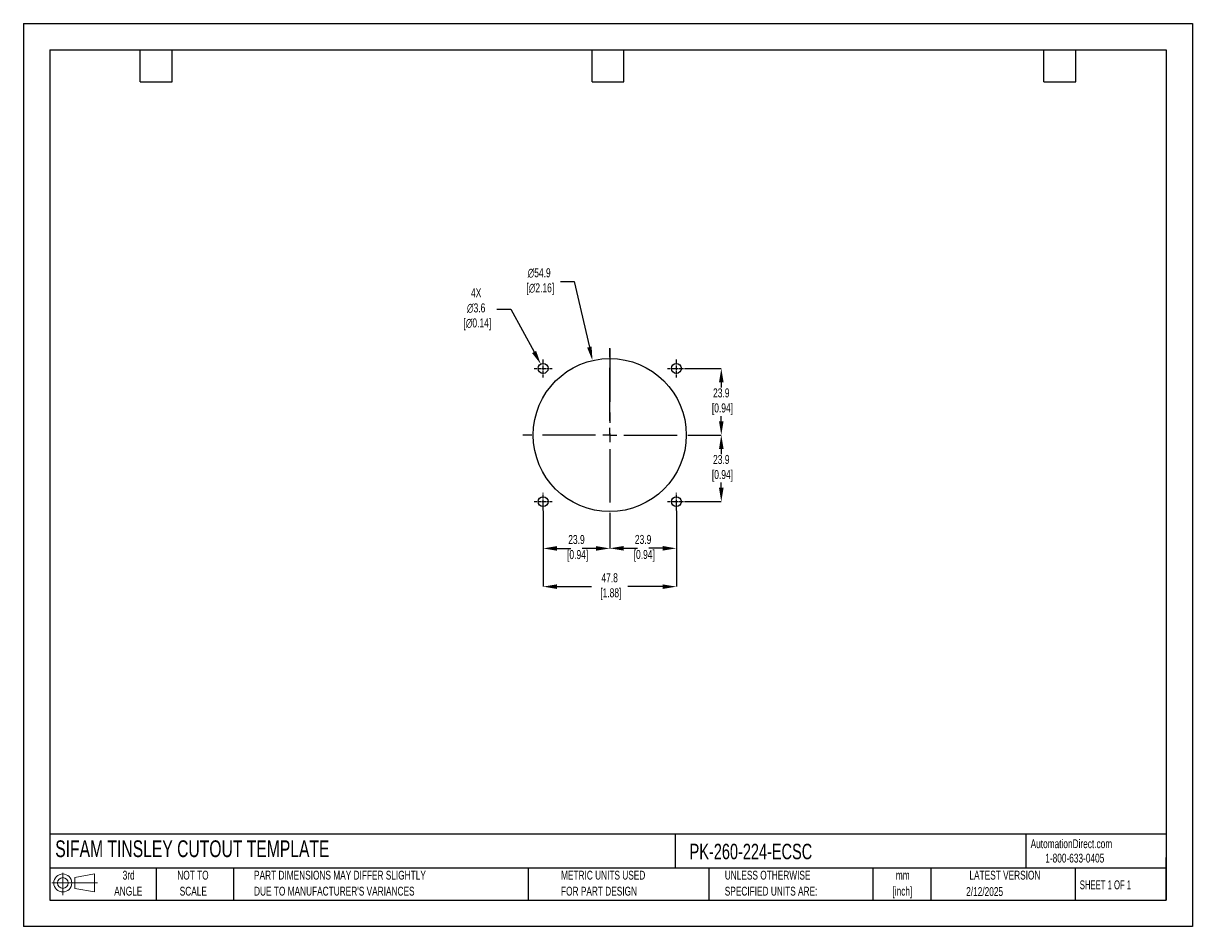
# Model space of a CAD drawing. Header units: millimetres. Extents: x 0 to 419, y 0 to 324.
import ezdxf

# ---------------------------------------------------------------- set-up
doc = ezdxf.new("R2010")
doc.units = ezdxf.units.MM
doc.header["$LTSCALE"] = 1.5
doc.header["$PDSIZE"] = -1
doc.linetypes.add('CENTERX2', pattern=[20.32, 12.7, -2.54, 2.54, -2.54])
for name, color, linetype in [('1', 7, 'Continuous'), ('CENTER', 40, 'CENTERX2'), ('SLD-DEFPOINTS', 7, 'Continuous')]:
    doc.layers.add(name, color=color, linetype=linetype)
doc.layers.add('DIMENSIONS', color=140, linetype='Continuous', lineweight=25)
doc.layers.add('TEXT', color=140, linetype='Continuous', lineweight=25)
doc.styles.add('SLDTEXTSTYLE0', font='TXT', dxfattribs={"width": 0.7})
doc.styles.add('SLDTEXTSTYLE1', font='TXT', dxfattribs={"width": 0.65})
doc.dimstyles.new('SLDDIMSTYLE0', dxfattribs={"dimtxt": 3.237012, "dimasz": 4.953, "dimexe": 0, "dimexo": 0.0625, "dimgap": 0.809253, "dimtad": 0, "dimtih": 1, "dimtoh": 1, "dimrnd": 1e-09, "dimzin": 12, "dimdsep": 46, "dimtxsty": 'SLDTEXTSTYLE0', "dimsah": 1, "dimcen": 0, "dimadec": 0, "dimazin": 3, "dimtfac": 1, "dimtofl": 0, "dimtmove": 0, "dimatfit": 3, "dimfxl": 0, "dimfrac": 2, "dimtolj": 1, "dimtzin": 12, "dimarcsym": 0})

# ---------------------------------------------------------------- blocks, each defined once
blk = doc.blocks.new('Block11')
at = {"color": 7, "linetype": 'Continuous', "lineweight": 18}
for p, q in [((0, 4.32), (16.31, 4.32)), ((3.88, 7.97), (3.88, 0)), ((8.22, 6.25), (15.26, 7.55)), ((8.22, 2.39), (8.22, 6.25)), ((15.26, 7.55), (15.26, 1.1)), ((8.22, 2.39), (15.26, 1.1))]:
    blk.add_line(p, q, dxfattribs=at)
for radius in [3.23, 1.93]:
    blk.add_circle((3.88, 4.32), radius, dxfattribs=at)
blk = doc.blocks.new('Block12')
at = {"layer": 'SLD-DEFPOINTS'}
blk.add_blockref('Block11', (0, 0), dxfattribs=at)
blk = doc.blocks.new('SW_NOTE_0_1')
at = {"layer": 'TEXT', "color": 0, "linetype": 'CENTERX2', "lineweight": 18, "char_height": 3.175, "attachment_point": 2, "style": 'SLDTEXTSTYLE0'}
for s, insert in [('mm', (4.27, 4.09)), ('[inch]', (4.14, -1.64))]:
    blk.add_mtext(s, dxfattribs=dict(at, insert=insert))
blk = doc.blocks.new('SW_NOTE_0_2')
at = {"layer": 'TEXT', "color": 0, "linetype": 'CENTERX2', "lineweight": 18, "char_height": 3.175, "attachment_point": 1, "style": 'SLDTEXTSTYLE0'}
for s, insert in [('UNLESS OTHERWISE', (0, 4.09)), ('SPECIFIED UNITS ARE:', (0, -1.64))]:
    blk.add_mtext(s, dxfattribs=dict(at, insert=insert))
blk = doc.blocks.new('SW_NOTE_0_3')
at = {"layer": 'TEXT', "color": 0, "linetype": 'CENTERX2', "lineweight": 18, "char_height": 3.175, "attachment_point": 1, "style": 'SLDTEXTSTYLE0'}
for s, insert in [('PART DIMENSIONS MAY DIFFER SLIGHTLY', (0, 4.09)), ("DUE TO MANUFACTURER'S VARIANCES", (0, -1.64))]:
    blk.add_mtext(s, dxfattribs=dict(at, insert=insert))
blk = doc.blocks.new('SW_NOTE_0_4')
at = {"layer": 'TEXT', "color": 0, "linetype": 'CENTERX2', "lineweight": 18, "char_height": 3.175, "attachment_point": 2, "style": 'SLDTEXTSTYLE0'}
for s, insert in [('NOT TO', (7.89, 4.09)), ('SCALE', (8.03, -1.64))]:
    blk.add_mtext(s, dxfattribs=dict(at, insert=insert))
blk = doc.blocks.new('SW_NOTE_0_5')
at = {"layer": 'TEXT', "color": 0, "linetype": 'CENTERX2', "lineweight": 18, "char_height": 3.175, "attachment_point": 2, "style": 'SLDTEXTSTYLE0'}
for s, insert in [('3rd', (3.47, 4.09)), ('ANGLE', (3.33, -1.64))]:
    blk.add_mtext(s, dxfattribs=dict(at, insert=insert))
blk = doc.blocks.new('SW_NOTE_0_6')
at = {"layer": 'TEXT', "color": 0, "linetype": 'CENTERX2', "lineweight": 18, "char_height": 3.175, "attachment_point": 1, "style": 'SLDTEXTSTYLE0'}
for s, insert in [('METRIC UNITS USED', (0, 4.09)), ('FOR PART DESIGN', (0, -1.64))]:
    blk.add_mtext(s, dxfattribs=dict(at, insert=insert))
blk = doc.blocks.new('SW_CENTERMARKSYMBOL_0')
at = {"layer": 'CENTER', "color": 0}
for p, q in [((0, 5.08), (0, 31.2)), ((-5.08, 0), (-31.2, 0)), ((0, 0), (-2.54, 0)), ((0, 0), (0, 2.54)), ((0, 0), (0, -2.54)), ((0, 0), (2.54, 0)), ((5.08, 0), (31.2, 0)), ((0, -5.08), (0, -31.2))]:
    blk.add_line(p, q, dxfattribs=at)
blk = doc.blocks.new('*D21')
at = {"layer": 'Defpoints', "color": 0}
for p in [(234.07, 149.18), (210.19, 145.06), (234.07, 135.64)]:
    blk.add_point(p, dxfattribs=at)
at = {"layer": 'DIMENSIONS', "color": 0, "lineweight": -2}
for p, q in [((234.07, 149.12), (234.07, 135.64)), ((210.19, 145), (210.19, 135.64)), ((215.14, 135.64), (220.09, 135.64)), ((229.11, 135.64), (224.16, 135.64))]:
    blk.add_line(p, q, dxfattribs=at)
at = {"layer": 'DIMENSIONS', "color": 0}
for points in [[(215.14, 136.47), (215.14, 134.82), (210.19, 135.64)], [(229.11, 136.47), (229.11, 134.82), (234.07, 135.64)]]:
    blk.add_solid(points, dxfattribs=at)
at = {"layer": 'DIMENSIONS', "color": 0, "insert": (222.13, 135.64), "char_height": 3.237, "attachment_point": 5, "style": 'SLDTEXTSTYLE0'}
blk.add_mtext('\\A1;23.9\\P [0.94]', dxfattribs=at)
blk = doc.blocks.new('*D22')
at = {"layer": 'Defpoints', "color": 0}
for p in [(186.31, 149.18), (234.07, 149.18), (234.07, 121.9)]:
    blk.add_point(p, dxfattribs=at)
at = {"layer": 'DIMENSIONS', "color": 0, "lineweight": -2}
for p, q in [((186.31, 149.12), (186.31, 121.9)), ((234.07, 149.12), (234.07, 121.9)), ((191.26, 121.9), (203.67, 121.9)), ((229.11, 121.9), (216.62, 121.9))]:
    blk.add_line(p, q, dxfattribs=at)
at = {"layer": 'DIMENSIONS', "color": 0}
for points in [[(191.26, 122.72), (191.26, 121.07), (186.31, 121.9)], [(229.11, 122.72), (229.11, 121.07), (234.07, 121.9)]]:
    blk.add_solid(points, dxfattribs=at)
at = {"layer": 'DIMENSIONS', "color": 0, "insert": (210.15, 121.9), "char_height": 3.237, "attachment_point": 5, "style": 'SLDTEXTSTYLE0'}
blk.add_mtext('\\A1;47.8\\P [1.88]', dxfattribs=at)
blk = doc.blocks.new('*D23')
at = {"layer": 'Defpoints', "color": 0}
for p in [(241.38, 176.25), (237.26, 152.37), (250.16, 152.37)]:
    blk.add_point(p, dxfattribs=at)
at = {"layer": 'DIMENSIONS', "color": 0, "lineweight": -2}
for p, q in [((241.44, 176.25), (250.16, 176.25)), ((250.16, 171.3), (250.16, 169.44)), ((250.16, 157.33), (250.16, 159.19)), ((237.32, 152.37), (250.16, 152.37))]:
    blk.add_line(p, q, dxfattribs=at)
at = {"layer": 'DIMENSIONS', "color": 0}
for points in [[(249.34, 171.3), (250.99, 171.3), (250.16, 176.25)], [(249.34, 157.33), (250.99, 157.33), (250.16, 152.37)]]:
    blk.add_solid(points, dxfattribs=at)
at = {"layer": 'DIMENSIONS', "color": 0, "insert": (250.16, 164.31), "char_height": 3.237, "attachment_point": 5, "style": 'SLDTEXTSTYLE0'}
blk.add_mtext('\\A1;23.9\\P [0.94]', dxfattribs=at)
blk = doc.blocks.new('*D24')
at = {"layer": 'Defpoints', "color": 0}
for p in [(237.26, 200.13), (241.38, 176.25), (250.16, 176.25)]:
    blk.add_point(p, dxfattribs=at)
at = {"layer": 'DIMENSIONS', "color": 0, "lineweight": -2}
for p, q in [((237.32, 200.13), (250.16, 200.13)), ((250.16, 195.18), (250.16, 193.32)), ((250.16, 181.21), (250.16, 183.07)), ((241.44, 176.25), (250.16, 176.25))]:
    blk.add_line(p, q, dxfattribs=at)
at = {"layer": 'DIMENSIONS', "color": 0}
for points in [[(249.34, 195.18), (250.99, 195.18), (250.16, 200.13)], [(249.34, 181.21), (250.99, 181.21), (250.16, 176.25)]]:
    blk.add_solid(points, dxfattribs=at)
at = {"layer": 'DIMENSIONS', "color": 0, "insert": (250.16, 188.19), "char_height": 3.237, "attachment_point": 5, "style": 'SLDTEXTSTYLE0'}
blk.add_mtext('\\A1;23.9\\P [0.94]', dxfattribs=at)
blk = doc.blocks.new('*D25')
at = {"layer": 'Defpoints', "color": 0}
for p in [(186.31, 149.18), (210.19, 145.06), (186.31, 135.61)]:
    blk.add_point(p, dxfattribs=at)
at = {"layer": 'DIMENSIONS', "color": 0, "lineweight": -2}
for p, q in [((186.31, 149.12), (186.31, 135.61)), ((210.19, 145), (210.19, 135.61)), ((191.26, 135.61), (196.21, 135.61)), ((205.23, 135.61), (200.28, 135.61))]:
    blk.add_line(p, q, dxfattribs=at)
at = {"layer": 'DIMENSIONS', "color": 0}
for points in [[(191.26, 136.43), (191.26, 134.78), (186.31, 135.61)], [(205.23, 136.43), (205.23, 134.78), (210.19, 135.61)]]:
    blk.add_solid(points, dxfattribs=at)
at = {"layer": 'DIMENSIONS', "color": 0, "insert": (198.25, 135.61), "char_height": 3.237, "attachment_point": 5, "style": 'SLDTEXTSTYLE0'}
blk.add_mtext('\\A1;23.9\\P [0.94]', dxfattribs=at)
blk = doc.blocks.new('*D26')
at = {"layer": 'Defpoints', "color": 0}
for p in [(203.99, 202.98), (216.38, 149.53)]:
    blk.add_point(p, dxfattribs=at)
at = {"layer": 'DIMENSIONS', "color": 0, "lineweight": -2}
for p, q in [((192.49, 231.25), (197.44, 231.25)), ((197.44, 231.25), (202.88, 207.8))]:
    blk.add_line(p, q, dxfattribs=at)
at = {"layer": 'DIMENSIONS', "color": 0}
blk.add_solid([(203.68, 207.99), (202.07, 207.62), (203.99, 202.98)], dxfattribs=at)
at = {"layer": 'DIMENSIONS', "color": 0, "insert": (184.88, 231.25), "char_height": 3.237, "attachment_point": 5, "style": 'SLDTEXTSTYLE0'}
blk.add_mtext('\\A1;∅54.9\\P [∅2.16]', dxfattribs=at)
blk = doc.blocks.new('*D27')
at = {"layer": 'Defpoints', "color": 0}
for p in [(185.45, 201.69), (187.16, 198.57)]:
    blk.add_point(p, dxfattribs=at)
at = {"layer": 'DIMENSIONS', "color": 0, "lineweight": -2}
for p, q in [((169.72, 221.36), (174.67, 221.36)), ((174.67, 221.36), (183.07, 206.04))]:
    blk.add_line(p, q, dxfattribs=at)
at = {"layer": 'DIMENSIONS', "color": 0}
blk.add_solid([(183.79, 206.43), (182.34, 205.64), (185.45, 201.69)], dxfattribs=at)
at = {"layer": 'DIMENSIONS', "color": 0, "insert": (162.3, 221.36), "char_height": 3.237, "attachment_point": 5, "style": 'SLDTEXTSTYLE0'}
blk.add_mtext('\\A1;4X\\P∅3.6\\P [∅0.14]', dxfattribs=at)

msp = doc.modelspace()

# ---------------------------------------------------------------- linework, layer by layer
at = {"color": 7, "linetype": 'Continuous'}
for p, q in [((0, 323.85), (0, 0)), ((0, 323.85), (419.1, 323.85)), ((419.1, 323.85), (419.1, 0)), ((419.1, 0), (0, 0))]:
    msp.add_line(p, q, dxfattribs=at)
at = {"layer": '1', "color": 1, "linetype": 'Continuous'}
for centre, radius in [((210.19, 176.25), 27.43), ((186.31, 200.13), 1.78), ((234.07, 200.13), 1.78), ((186.31, 152.37), 1.78), ((234.07, 152.37), 1.78)]:
    msp.add_circle(centre, radius, dxfattribs=at)
at = {"layer": 'CENTER'}
msp.add_line((210.19, 207.25), (210.19, 176.25), dxfattribs=at)
at = {"layer": 'CENTER', "ltscale": 0.05}
for p, q in [((186.31, 196.94), (186.31, 203.32)), ((234.07, 196.94), (234.07, 203.32)), ((183.12, 200.13), (189.5, 200.13)), ((230.88, 200.13), (237.26, 200.13)), ((186.31, 149.18), (186.31, 155.56)), ((234.07, 149.18), (234.07, 155.56)), ((183.12, 152.37), (189.5, 152.37)), ((230.88, 152.37), (237.26, 152.37))]:
    msp.add_line(p, q, dxfattribs=at)
at = {"layer": 'TEXT'}
for p, q in [((9.52, 314.32), (409.57, 314.32)), ((9.52, 314.32), (9.52, 9.52)), ((41.91, 302.89), (41.91, 314.32)), ((53.34, 302.89), (53.34, 314.32)), ((203.83, 302.89), (203.83, 314.32)), ((215.26, 302.89), (215.26, 314.32)), ((365.76, 302.89), (365.76, 314.32)), ((377.19, 302.89), (377.19, 314.32)), ((409.57, 314.32), (409.57, 9.52)), ((41.91, 302.89), (53.34, 302.89)), ((203.83, 302.89), (215.26, 302.89)), ((365.76, 302.89), (377.19, 302.89)), ((409.57, 33.19), (9.52, 33.19)), ((233.64, 33.19), (233.64, 20.95)), ((359.36, 33.19), (359.36, 20.95)), ((409.57, 9.52), (409.57, 24.77)), ((409.57, 20.95), (9.52, 20.95)), ((47.62, 20.95), (47.62, 9.52)), ((75.32, 20.95), (75.32, 9.52)), ((180.97, 20.95), (180.97, 9.52)), ((245.67, 20.95), (245.67, 9.52)), ((304.54, 20.95), (304.54, 9.52)), ((325.22, 20.95), (325.22, 9.52)), ((377.02, 20.95), (377.02, 9.52)), ((9.52, 9.52), (409.57, 9.52))]:
    msp.add_line(p, q, dxfattribs=at)

# ---------------------------------------------------------------- block references
at = {"layer": 'CENTER'}
msp.add_blockref('SW_CENTERMARKSYMBOL_0', (210.19, 176.25), dxfattribs=at)
at = {"layer": 'SLD-DEFPOINTS'}
msp.add_blockref('Block12', (10.26, 11.33), dxfattribs=at)
at = {"layer": 'TEXT', "linetype": 'CENTERX2', "lineweight": 18}
for name, p in [('SW_NOTE_0_5', (34.27, 15.95)), ('SW_NOTE_0_4', (52.89, 15.95)), ('SW_NOTE_0_3', (82.68, 15.95)), ('SW_NOTE_0_6', (192.72, 15.95)), ('SW_NOTE_0_2', (251.41, 15.95)), ('SW_NOTE_0_1', (310.93, 15.95))]:
    msp.add_blockref(name, p, dxfattribs=at)

# ---------------------------------------------------------------- texts
at = {"layer": 'TEXT', "linetype": 'CENTERX2', "lineweight": 25, "attachment_point": 1, "style": 'SLDTEXTSTYLE0'}
for s, insert, char_height in [('SIFAM TINSLEY CUTOUT TEMPLATE', (11.42, 30.93), 6), ('PK-260-224-ECSC', (238.81, 29.71), 5.5562)]:
    msp.add_mtext(s, dxfattribs=dict(at, insert=insert, char_height=char_height))
at = {"layer": 'TEXT', "linetype": 'CENTERX2', "lineweight": 18, "char_height": 3.175}
for s, insert, attachment_point, style in [('AutomationDirect.com', (361.04, 31.31), 1, 'SLDTEXTSTYLE0'), ('1-800-633-0405', (366.29, 26.16), 1, 'SLDTEXTSTYLE0'), ('LATEST VERSION', (351.83, 20.05), 2, 'SLDTEXTSTYLE0'), ('2/12/2025', (344.55, 14.16), 2, 'SLDTEXTSTYLE0'), ('SHEET 1 OF 1', (378.66, 16.58), 1, 'SLDTEXTSTYLE1')]:
    msp.add_mtext(s, dxfattribs=dict(at, insert=insert, attachment_point=attachment_point, style=style))

# ---------------------------------------------------------------- dimensions: what is measured, and where the dimension line sits
at = {"layer": 'DIMENSIONS'}
for p1, p2, text, picture, middle in [((216.38, 149.53), (203.99, 202.98), '<>\\P[]', '*D26', (184.88, 231.25)), ((187.16, 198.57), (185.45, 201.69), '4X\\P<>\\P[]', '*D27', (162.3, 221.36))]:
    dim = msp.add_diameter_dim_2p(p1=p1, p2=p2, text=text, dimstyle='SLDDIMSTYLE0', override={"dimdec": 1}, dxfattribs=at)
    dim.commit()
    dim.dimension.update_dxf_attribs({"geometry": picture, "text_midpoint": middle, "dimtype": 163})
for base, p1, p2, picture, middle in [((250.16, 176.25), (237.26, 200.13), (241.38, 176.25), '*D24', (250.16, 188.19)), ((250.16, 152.37), (241.38, 176.25), (237.26, 152.37), '*D23', (250.16, 164.31))]:
    dim = msp.add_linear_dim(base=base, p1=p1, p2=p2, angle=90, text='<>\\P[]', dimstyle='SLDDIMSTYLE0', override={"dimdec": 1}, dxfattribs=at)
    dim.commit()
    dim.dimension.update_dxf_attribs({"geometry": picture, "text_midpoint": middle})
dim = msp.add_linear_dim(base=(234.07, 121.9), p1=(186.31, 149.18), p2=(234.07, 149.18), text='<>\\P[]', dimstyle='SLDDIMSTYLE0', override={"dimdec": 1}, dxfattribs=at)
dim.commit()
dim.dimension.update_dxf_attribs({"geometry": '*D22', "text_midpoint": (210.15, 121.9), "dimtype": 160})
for base, p2, picture, middle in [((186.31, 135.61), (186.31, 149.18), '*D25', (198.25, 135.61)), ((234.07, 135.64), (234.07, 149.18), '*D21', (222.13, 135.64))]:
    dim = msp.add_linear_dim(base=base, p1=(210.19, 145.06), p2=p2, text='<>\\P[]', dimstyle='SLDDIMSTYLE0', override={"dimdec": 1}, dxfattribs=at)
    dim.commit()
    dim.dimension.update_dxf_attribs({"geometry": picture, "text_midpoint": middle})

doc.saveas('drawing.dxf')
